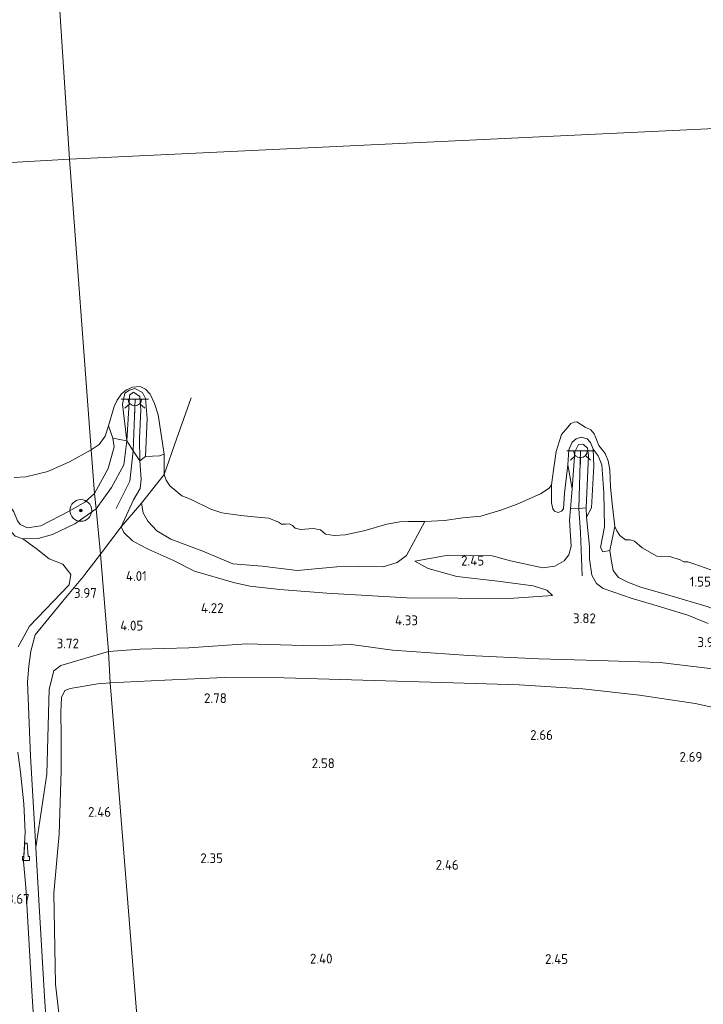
# Model space of a CAD drawing. Extents: x 141961 to 144947, y 416202 to 417778.
# Tile 66 of 122: x 143431 to 143556, y 417024 to 417205. Entities that reach past the tile are written whole.
import ezdxf
from ezdxf.enums import TextEntityAlignment as Align

# ---------------------------------------------------------------- set-up
doc = ezdxf.new("R2010")
doc.units = 0
for name, color, linetype, lineweight in [('B-ME-BV-GELEIDECONSTRUCTIE-S', 210, 'Continuous', 25), ('B-ME-GR-BOOM-S', 90, 'Continuous', 25), ('B-ME-GR-GRAS-GV', 60, 'Continuous', 13), ('B-ME-GW-GROND_ZAND-GV', 7, 'Continuous', 18), ('B-ME-GW-TALUD_KRUIN-G', 90, 'Continuous', 18), ('B-ME-GW-TALUD_TEEN-G', 90, 'Continuous', 18), ('B-ME-IE-MEUBILAIR_WEGMEUBILAIR-S', 7, 'Continuous', 25), ('B-ME-IE-TERREINAFSCHEIDING_DOORGANG-G', 210, 'Continuous', 18), ('B-ME-IE-TERREINAFSCHEIDING_KUNSTMATIG_HEKWERK-G', 20, 'IE-TERREINAFSCHEIDING-KUNSTMATIG', 18), ('B-ME-OB-BEKLEDING_STEEN-GV', 30, 'Continuous', 18), ('B-ME-OB-BEKLEDING_STORTSTEEN-GV', 30, 'Continuous', 18), ('B-ME-OB-KRIB-G', 7, 'Continuous', 18), ('B-ME-OB-OEVERVOORZIENING-G', 7, 'Continuous', 18), ('B-ME-OG-HOOGTEPUNT-S', 7, 'Continuous', 25), ('B-ME-OG-WATER_RIVIER-GV', 130, 'Continuous', 18), ('B-ME-VH-VERHARDING_ASFALT-GV', 252, 'Continuous', 18)]:
    doc.layers.add(name, color=color, linetype=linetype, lineweight=lineweight)
doc.styles.add('NLCS-ISO-ANNOTATIVE-T18', font='NLCS-ISO.ttf', dxfattribs={"height": 1.8})
doc.linetypes.add('IE-TERREINAFSCHEIDING-KUNSTMATIG', pattern='A,4,[82,NLCS.SHX,S=0.75,R=90,X=0,Y=0],4,-2', length=10)

# ---------------------------------------------------------------- blocks, each defined once
blk = doc.blocks.new('SAL-HOOGTELABEL-SO')
at = {"color": 0, "linetype": 'ByBlock', "lineweight": -2, "style": 'NLCS-ISO-ANNOTATIVE-T18'}
blk.add_attdef('HOOGTE', text='', height=1.8, dxfattribs=at).set_placement((2.79, 0), align=Align.RIGHT)
blk = doc.blocks.new('SKL-ET_OV_LICHTPUNT-SO')
at = {"color": 0, "linetype": 'ByBlock', "lineweight": 18}
for points in [[(-1.25, 0), (-2.5, 0)], [(1.25, 0), (2.5, 0)], [(-0.92, -0.85), (-1.83, -1.7)], [(0, -1.25), (0, -2.5)], [(0.92, -0.85), (1.83, -1.7)]]:
    blk.add_lwpolyline(points, dxfattribs=at)
blk.add_lwpolyline([(0, 0), (1.25, 0, -1), (-1.25, 0)], format="xyb", close=True, dxfattribs=at)
blk = doc.blocks.new('SIE-WEG_GELEIDECONSTRUCTIE-SO')
at = {"color": 0, "linetype": 'ByBlock', "lineweight": 18}
blk.add_lwpolyline([(0.4, -0.87), (0.2, 1.59), (-0.2, 1.59), (-0.4, -0.87), (-0.65, -0.87), (-0.65, -1.59), (0.65, -1.59), (0.65, -0.87)], close=True, dxfattribs=at)
blk = doc.blocks.new('SGR-BOOM_01-SO')
at = {"linetype": 'ByBlock', "lineweight": 18}
h = blk.add_hatch(color=0, dxfattribs=at)
h.dxf.hatch_style = 1
edge = h.paths.add_edge_path()
edge.add_arc((0, 0), 0.25, 0, 360)
at = {"color": 0, "linetype": 'ByBlock', "lineweight": 18}
for radius in [2, 0.25]:
    blk.add_circle((0, 0), radius, dxfattribs=at)

msp = doc.modelspace()

# ---------------------------------------------------------------- linework, layer by layer
at = {"layer": 'B-ME-GR-GRAS-GV'}
for points in [[(143447.74, 417119.02, 2.39), (143444.92, 417115.15, 2.48), (143444.59, 417117.92, 1.72), (143447.09, 417122.54, 1.26), (143448.2, 417126.46, 1.26), (143447.95, 417128.08, 1.05), (143450.52, 417127.58, 1.67), (143449.99, 417123.21, 1.89)], [(143449.47, 417111.84, 2.97), (143445.72, 417106.82, 3.44), (143444.92, 417115.15, 2.48), (143447.74, 417119.02, 2.39), (143449.99, 417123.21, 1.89), (143450.52, 417127.58, 1.67), (143451.7, 417125.77, 1.81), (143452.92, 417123.9, 1.97), (143453.13, 417120.57, 2.29), (143452.97, 417118.82, 2.62), (143451.77, 417116.79, 2.64)], [(143453.21, 417116.15, 1.81), (143449.47, 417111.84, 2.97), (143451.77, 417116.79, 2.64), (143452.97, 417118.82, 2.62), (143453.13, 417120.57, 2.29), (143452.92, 417123.9, 1.97), (143453.95, 417124.69, 1.52), (143456.51, 417124.83, 1.13), (143457.38, 417125.12, 1), (143457.39, 417121.42, 1)], [(143531.8, 417115.13, 2.09), (143531.64, 417113.02, 2.09), (143531.97, 417108.26, 2.56), (143531.53, 417106.67, 2.74), (143530.68, 417105.59, 2.92), (143528.95, 417104.6, 3.05), (143526.78, 417104.29, 2.91), (143520.83, 417105.6, 2.67), (143517.46, 417106.53, 2.47), (143509.4, 417106.62, 2.27), (143503.32, 417105.5, 2.44), (143505.72, 417104.18, 2.57), (143511.02, 417102.7, 2.72), (143518.52, 417101.89, 2.83), (143524.97, 417101.01, 3.1), (143527.49, 417100.22, 3.37), (143528.51, 417099.26, 3.63), (143520.59, 417098.69, 3.9), (143501.85, 417098.8, 3.97), (143487.19, 417099.65, 4.08), (143478.56, 417100.32, 4.03), (143473.09, 417100.96, 3.87), (143470.06, 417101.62, 3.81), (143462.9, 417103.69, 3.75), (143458.93, 417105.69, 3.59), (143454.53, 417107.69, 3.43), (143452.88, 417108.51, 3.27), (143451.56, 417109.26, 3.05), (143449.97, 417110.77, 2.87), (143449.47, 417111.84, 2.97), (143453.21, 417116.15, 1.81), (143453.53, 417114.38, 1.85), (143454.37, 417112.88, 1.85), (143456.01, 417111.09, 2.04), (143458.57, 417109.59, 2.13), (143464.43, 417107.37, 2.05), (143469.96, 417105.05, 2.18), (143475.32, 417104.62, 2.07), (143481.73, 417103.81, 2.21), (143489.02, 417104.47, 1.96), (143493.06, 417104.55, 1.97), (143497.52, 417104.52, 1.89), (143500.06, 417105.26, 1.93), (143501.75, 417106.54, 1.77), (143505.11, 417112.78, 1), (143508.71, 417112.98, 1), (143512.07, 417113.46, 1), (143515.37, 417113.75, 1), (143519.09, 417114.85, 1), (143522.06, 417115.97, 1), (143526.31, 417117.86, 1), (143527.92, 417118.93, 1), (143528.37, 417119.54, 1), (143528.32, 417116.19, 1.22), (143528.61, 417115.11, 1.33), (143528.87, 417114.72, 1.45), (143529.56, 417114.46, 1.61), (143530.17, 417114.72, 1.79), (143530.52, 417115.11, 1.93), (143530.75, 417117.98, 1.76), (143531.35, 417123.18, 1.46), (143532.16, 417118.77, 1.7)], [(143478.86, 417112.34, 1), (143479.61, 417112.33, 1), (143480.25, 417112.4, 1), (143480.88, 417112.08, 1), (143481.39, 417111.59, 1), (143482.36, 417111.34, 1), (143484.71, 417111.49, 1), (143486.02, 417111.29, 1), (143486.91, 417110.49, 1), (143488.52, 417110.24, 1), (143490.53, 417110.34, 1), (143493.94, 417111.07, 1), (143498.18, 417112.33, 1), (143500.57, 417112.76, 1), (143502.1, 417112.8, 1), (143505.11, 417112.78, 1), (143501.75, 417106.54, 1.77), (143500.06, 417105.26, 1.93), (143497.52, 417104.52, 1.89), (143493.06, 417104.55, 1.97), (143489.02, 417104.47, 1.96), (143481.73, 417103.81, 2.21), (143475.32, 417104.62, 2.07), (143469.96, 417105.05, 2.18), (143464.43, 417107.37, 2.05), (143458.57, 417109.59, 2.13), (143456.01, 417111.09, 2.04), (143454.37, 417112.88, 1.85), (143453.53, 417114.38, 1.85), (143453.21, 417116.15, 1.81), (143457.39, 417121.42, 1), (143457.76, 417120.4, 1), (143458.4, 417119.35, 1), (143460.63, 417117.49, 1), (143462.21, 417116.89, 1), (143465.93, 417115.05, 1), (143467.91, 417114.38, 1), (143471.41, 417113.91, 1), (143475.11, 417113.54, 1), (143476.57, 417113.38, 1), (143478.29, 417112.67, 1)], [(143435.84, 417066.51, 3.59), (143433.82, 417053.09, 3.65), (143432.86, 417069.78, 3.64), (143432.31, 417083.43, 3.53), (143432.54, 417086.27, 3.55), (143432.95, 417089.03, 3.48), (143433.74, 417092.05, 3.5), (143438.76, 417098.15, 3.65), (143442.1, 417102.14, 3.92), (143442.26, 417102.33, 3.93), (143442.83, 417103.07, 3.85), (143445.72, 417106.82, 3.44), (143447.16, 417088.96, 4.2), (143438.42, 417086.42, 3.75), (143437.17, 417085.45, 3.56), (143436.29, 417082.05, 3.49)]]:
    msp.add_polyline3d(points, close=True, dxfattribs=at)
for points in [[(143557.03, 417094.12, 3.82), (143553.36, 417095.65, 3.79), (143547.1, 417097.53, 3.67), (143543.13, 417098.71, 3.68), (143537.83, 417100.54, 3.71), (143536.61, 417101.46, 3.67), (143535.73, 417102.96, 3.26), (143535.32, 417105.92, 2.77), (143535.3, 417108.2, 2.45), (143534.75, 417113.57, 1.84), (143535.68, 417115.31, 1.66), (143536.1, 417122.99, 1.28), (143535.97, 417126.06, 1.21), (143536.9, 417124.86, 1.09), (143537.55, 417123.19, 1.12), (143537.92, 417118.03, 1.26), (143538.09, 417111.82, 1.64), (143537.3, 417108.03, 2.06), (143537.74, 417107.22, 1.91), (143539.04, 417107.5, 1.64), (143539.27, 417105.81, 1.81), (143539.63, 417103.84, 1.95), (143540.62, 417102.53, 1.98), (143542.43, 417101.64, 2.04), (143544.73, 417100.76, 2.03), (143550.03, 417099.23, 2.03), (143557.08, 417097.19, 2.28)], [(143430.51, 417112.9, 1.53), (143430.95, 417112.22, 1.56), (143432.32, 417111.62, 1.64), (143434.74, 417112.03, 1.66), (143439.96, 417114.69, 1.73), (143442.81, 417116.36, 1.69), (143444.59, 417117.92, 1.72), (143444.92, 417115.15, 2.48), (143440.98, 417112.39, 2.37), (143436.88, 417110.42, 2.24), (143434.27, 417109.67, 2.15), (143431.49, 417109.62, 2.16), (143430.08, 417110.12, 2.15)], [(143430.58, 417089.83, 3.08), (143432.66, 417093.63, 3.03), (143439.96, 417101.22, 3.46), (143440.25, 417103.1, 3.31), (143438.77, 417104.95, 3.09), (143436.3, 417105.98, 2.77), (143433.9, 417107.85, 2.27), (143431.49, 417109.62, 2.16), (143434.27, 417109.67, 2.15), (143436.88, 417110.42, 2.24), (143440.98, 417112.39, 2.37), (143444.92, 417115.15, 2.48), (143445.72, 417106.82, 3.44), (143442.83, 417103.07, 3.85), (143442.26, 417102.33, 3.93), (143442.1, 417102.14, 3.92), (143438.76, 417098.15, 3.65), (143433.74, 417092.05, 3.5), (143432.95, 417089.03, 3.48), (143432.54, 417086.27, 3.55), (143432.31, 417083.43, 3.53), (143432.86, 417069.78, 3.64), (143433.82, 417053.09, 3.65), (143434.44, 417042.4, 3.7), (143435.42, 417025.74, 3.77), (143436.44, 417011.09, 3.69)], [(143567.01, 417084.72, 3.97), (143548.26, 417086.96, 3.84), (143536.84, 417087.3, 3.89), (143526.01, 417087.64, 3.93), (143513.12, 417088.22, 3.91), (143499.22, 417089.24, 4.19), (143491.67, 417090.28, 4.33), (143484.92, 417089.99, 4.34), (143472.48, 417090.41, 4.31), (143461.91, 417089.65, 4.27), (143452.99, 417089.42, 4.27), (143447.16, 417088.96, 4.2), (143445.72, 417106.82, 3.44), (143449.47, 417111.84, 2.97), (143449.97, 417110.77, 2.87), (143451.56, 417109.26, 3.05), (143452.88, 417108.51, 3.27), (143454.53, 417107.69, 3.43), (143458.93, 417105.69, 3.59), (143462.9, 417103.69, 3.75), (143470.06, 417101.62, 3.81), (143473.09, 417100.96, 3.87), (143478.56, 417100.32, 4.03), (143487.19, 417099.65, 4.08), (143501.85, 417098.8, 3.97), (143520.59, 417098.69, 3.9), (143528.51, 417099.26, 3.63), (143527.49, 417100.22, 3.37), (143524.97, 417101.01, 3.1), (143518.52, 417101.89, 2.83), (143511.02, 417102.7, 2.72), (143505.72, 417104.18, 2.57), (143503.32, 417105.5, 2.44), (143509.4, 417106.62, 2.27), (143517.46, 417106.53, 2.47), (143520.83, 417105.6, 2.67), (143526.78, 417104.29, 2.91), (143528.95, 417104.6, 3.05), (143530.68, 417105.59, 2.92), (143531.53, 417106.67, 2.74), (143531.97, 417108.26, 2.56), (143531.64, 417113.02, 2.09), (143531.8, 417115.13, 2.09), (143533.35, 417115.21, 1.87), (143534.71, 417115.28, 1.8), (143534.75, 417113.57, 1.84), (143535.3, 417108.2, 2.45), (143535.32, 417105.92, 2.77), (143535.73, 417102.96, 3.26), (143536.61, 417101.46, 3.67), (143537.83, 417100.54, 3.71), (143543.13, 417098.71, 3.68), (143547.1, 417097.53, 3.67), (143553.36, 417095.65, 3.79), (143557.03, 417094.12, 3.82)], [(143557.08, 417097.19, 2.28), (143550.03, 417099.23, 2.03), (143544.73, 417100.76, 2.03), (143542.43, 417101.64, 2.04), (143540.62, 417102.53, 1.98), (143539.63, 417103.84, 1.95), (143539.27, 417105.81, 1.81), (143539.04, 417107.5, 1.64), (143539.96, 417111.91, 1), (143540.33, 417111.06, 1), (143540.88, 417110.25, 1), (143541.9, 417109.46, 1), (143542.74, 417109.41, 1), (143543.55, 417109.2, 1), (143544.98, 417107.95, 1), (143547.67, 417106.45, 1), (143550.01, 417106.4, 1), (143551.92, 417105.75, 1), (143552.62, 417105.4, 1), (143553.34, 417105.43, 1), (143554.45, 417105.05, 1), (143557.53, 417103.96, 1)], [(143564.67, 417077.26, 3.02), (143554.68, 417079.46, 2.98), (143544.45, 417080.96, 2.98), (143534.07, 417082.12, 2.93), (143522.43, 417082.84, 2.87), (143510.3, 417083.24, 2.94), (143493.77, 417083.71, 3.08), (143479.37, 417084.15, 3.03), (143468.37, 417084.21, 2.94), (143457.46, 417083.72, 2.99), (143447.47, 417083.23, 3.09), (143447.16, 417088.96, 4.2), (143452.99, 417089.42, 4.27), (143461.91, 417089.65, 4.27), (143472.48, 417090.41, 4.31), (143484.92, 417089.99, 4.34), (143491.67, 417090.28, 4.33), (143499.22, 417089.24, 4.19), (143513.12, 417088.22, 3.91), (143526.01, 417087.64, 3.93), (143536.84, 417087.3, 3.89), (143548.26, 417086.96, 3.84), (143567.01, 417084.72, 3.97)], [(143436.44, 417011.09, 3.69), (143435.42, 417025.74, 3.77), (143434.44, 417042.4, 3.7), (143433.82, 417053.09, 3.65), (143435.84, 417066.51, 3.59), (143436.29, 417082.05, 3.49), (143437.17, 417085.45, 3.56), (143438.42, 417086.42, 3.75), (143447.16, 417088.96, 4.2), (143447.47, 417083.23, 3.09), (143445.22, 417083.05, 2.91), (143440.11, 417082.18, 2.76), (143439.17, 417081.84, 2.66), (143438.58, 417080.56, 2.71), (143438.44, 417077.89, 2.58), (143438.49, 417073.47, 2.51), (143438.49, 417067.1, 2.59), (143438.12, 417055.49, 2.52), (143437.17, 417044.71, 2.59), (143437.46, 417027.99, 2.6), (143439.83, 417007.26, 2.27)], [(143439.83, 417007.26, 2.27), (143437.46, 417027.99, 2.6), (143437.17, 417044.71, 2.59), (143438.12, 417055.49, 2.52), (143438.49, 417067.1, 2.59), (143438.49, 417073.47, 2.51), (143438.44, 417077.89, 2.58), (143438.58, 417080.56, 2.71), (143439.17, 417081.84, 2.66), (143440.11, 417082.18, 2.76), (143445.22, 417083.05, 2.91), (143447.47, 417083.23, 3.09), (143448.14, 417074.97, 2.49), (143450.34, 417047.5, 2.44), (143454.15, 417000.14, 2.41)], [(143454.15, 417000.14, 2.41), (143450.34, 417047.5, 2.44), (143448.14, 417074.97, 2.49), (143447.47, 417083.23, 3.09), (143457.46, 417083.72, 2.99), (143468.37, 417084.21, 2.94), (143479.37, 417084.15, 3.03), (143493.77, 417083.71, 3.08), (143510.3, 417083.24, 2.94), (143522.43, 417082.84, 2.87), (143534.07, 417082.12, 2.93), (143544.45, 417080.96, 2.98), (143554.68, 417079.46, 2.98), (143564.67, 417077.26, 3.02)], [(143434.69, 417002.3, 3.7), (143433.19, 417025.78, 3.69), (143432.03, 417045.81, 3.74), (143431.6, 417050.5, 3.78), (143431.87, 417055.88, 3.71), (143431.66, 417061.05, 3.81), (143431.03, 417066.88, 3.72), (143430.54, 417070.55, 3.68)]]:
    msp.add_polyline3d(points, dxfattribs=at)
at = {"layer": 'B-ME-GW-GROND_ZAND-GV'}
msp.add_polyline3d([(143447.09, 417122.54, 1.26), (143444.59, 417117.92, 1.72), (143443.99, 417125.91, 1), (143445.43, 417126.92, 1), (143446.53, 417128.41, 1), (143447.18, 417130.32, 1), (143447.95, 417128.08, 1.05), (143448.2, 417126.46, 1.26)], close=True, dxfattribs=at)
msp.add_polyline3d([(143429.85, 417120.88, 1), (143432.02, 417121, 1), (143436.05, 417121.97, 1), (143440.03, 417123.76, 1), (143443.99, 417125.91, 1), (143444.59, 417117.92, 1.72), (143442.81, 417116.36, 1.69), (143439.96, 417114.69, 1.73), (143434.74, 417112.03, 1.66), (143432.32, 417111.62, 1.64), (143430.95, 417112.22, 1.56), (143430.51, 417112.9, 1.53)], dxfattribs=at)
at = {"layer": 'B-ME-GW-TALUD_KRUIN-G'}
for points in [[(143470.06, 417101.62, 3.81), (143462.9, 417103.69, 3.75), (143458.93, 417105.69, 3.59), (143454.53, 417107.69, 3.43), (143452.88, 417108.51, 3.27), (143451.56, 417109.26, 3.05), (143449.97, 417110.77, 2.87), (143449.47, 417111.84, 2.97), (143451.77, 417116.79, 2.64), (143452.97, 417118.82, 2.62), (143453.13, 417120.57, 2.29), (143452.92, 417123.9, 1.97), (143452.87, 417128.08, 1.77), (143453.06, 417133.25, 1.6), (143452.9, 417135.68, 1.59), (143451.72, 417136.47, 1.59), (143451, 417135.94, 1.61), (143450.92, 417133.61, 1.67), (143450.52, 417127.58, 1.67)], [(143450.52, 417127.58, 1.67), (143449.99, 417123.21, 1.89), (143447.74, 417119.02, 2.39), (143444.92, 417115.15, 2.48)], [(143557.03, 417094.12, 3.82), (143553.36, 417095.65, 3.79), (143547.1, 417097.53, 3.67), (143543.13, 417098.71, 3.68), (143537.83, 417100.54, 3.71), (143536.61, 417101.46, 3.67), (143535.73, 417102.96, 3.26), (143535.32, 417105.92, 2.77), (143535.3, 417108.2, 2.45), (143534.75, 417113.57, 1.84), (143534.71, 417115.28, 1.8), (143535.14, 417124.9, 1.7), (143534.94, 417126.23, 1.7), (143534.24, 417126.9, 1.7), (143534.02, 417126.98, 1.7), (143533.3, 417126.9, 1.7), (143532.65, 417125.58, 1.7), (143532.16, 417118.77, 1.7), (143531.8, 417115.13, 2.09), (143531.64, 417113.02, 2.09), (143531.97, 417108.26, 2.56), (143531.53, 417106.67, 2.74), (143530.68, 417105.59, 2.92), (143528.95, 417104.6, 3.05), (143526.78, 417104.29, 2.91), (143520.83, 417105.6, 2.67), (143517.46, 417106.53, 2.47), (143509.4, 417106.62, 2.27), (143503.32, 417105.5, 2.44)], [(143444.92, 417115.15, 2.48), (143440.98, 417112.39, 2.37), (143436.88, 417110.42, 2.24), (143434.27, 417109.67, 2.15), (143431.49, 417109.62, 2.16), (143430.08, 417110.12, 2.15), (143429.18, 417111.11, 2.15)], [(143470.06, 417101.62, 3.81), (143473.09, 417100.96, 3.87), (143478.56, 417100.32, 4.03), (143487.19, 417099.65, 4.08), (143501.85, 417098.8, 3.97), (143520.59, 417098.69, 3.9), (143528.51, 417099.26, 3.63)], [(143447.16, 417088.96, 4.2), (143452.99, 417089.42, 4.27), (143461.91, 417089.65, 4.27), (143472.48, 417090.41, 4.31), (143484.92, 417089.99, 4.34), (143491.67, 417090.28, 4.33), (143499.22, 417089.24, 4.19), (143513.12, 417088.22, 3.91), (143526.01, 417087.64, 3.93), (143536.84, 417087.3, 3.89), (143548.26, 417086.96, 3.84), (143567.01, 417084.72, 3.97)], [(143433.82, 417053.09, 3.65), (143435.84, 417066.51, 3.59), (143436.29, 417082.05, 3.49), (143437.17, 417085.45, 3.56), (143438.42, 417086.42, 3.75), (143447.16, 417088.96, 4.2)]]:
    msp.add_polyline3d(points, dxfattribs=at)
at = {"layer": 'B-ME-GW-TALUD_TEEN-G'}
for points in [[(143447.18, 417130.32, 1), (143447.95, 417128.08, 1.05), (143448.2, 417126.46, 1.26), (143447.09, 417122.54, 1.26), (143444.59, 417117.92, 1.72)], [(143421.57, 417116.16, 1.87), (143421.68, 417116.89, 1.58), (143422.6, 417117.27, 1.47), (143426.8, 417117.47, 1.35), (143427.98, 417117.18, 1.27), (143428.73, 417116.18, 1.29), (143429.79, 417114.54, 1.45), (143430.51, 417112.9, 1.53), (143430.95, 417112.22, 1.56)], [(143444.59, 417117.92, 1.72), (143442.81, 417116.36, 1.69), (143439.96, 417114.69, 1.73), (143434.74, 417112.03, 1.66), (143432.32, 417111.62, 1.64), (143430.95, 417112.22, 1.56)], [(143500.06, 417105.26, 1.93), (143497.52, 417104.52, 1.89), (143493.06, 417104.55, 1.97), (143489.02, 417104.47, 1.96), (143481.73, 417103.81, 2.21), (143475.32, 417104.62, 2.07), (143469.96, 417105.05, 2.18), (143464.43, 417107.37, 2.05), (143458.57, 417109.59, 2.13), (143456.01, 417111.09, 2.04), (143454.37, 417112.88, 1.85), (143453.53, 417114.38, 1.85), (143453.21, 417116.15, 1.81)], [(143500.06, 417105.26, 1.93), (143501.75, 417106.54, 1.77), (143505.11, 417112.78, 1)], [(143608.93, 417107.45, 1), (143608.15, 417103.67, 1.64), (143607.43, 417101.23, 1.8), (143602.78, 417100.9, 1.68), (143596.31, 417100.06, 1.66), (143587.99, 417098.58, 1.66), (143583.93, 417098.22, 1.68), (143579.67, 417097.86, 1.69), (143573.97, 417096.63, 1.86), (143571.57, 417095.85, 2.2), (143568.55, 417094.82, 2.32), (143565.3, 417094.54, 2.49), (143562.52, 417094.96, 2.43), (143557.08, 417097.19, 2.28), (143550.03, 417099.23, 2.03), (143544.73, 417100.76, 2.03), (143542.43, 417101.64, 2.04), (143540.62, 417102.53, 1.98), (143539.63, 417103.84, 1.95), (143539.27, 417105.81, 1.81), (143539.04, 417107.5, 1.64), (143539.96, 417111.91, 1)], [(143528.51, 417099.26, 3.63), (143527.49, 417100.22, 3.37), (143524.97, 417101.01, 3.1), (143518.52, 417101.89, 2.83), (143511.02, 417102.7, 2.72), (143505.72, 417104.18, 2.57), (143503.32, 417105.5, 2.44)], [(143447.47, 417083.23, 3.09), (143445.22, 417083.05, 2.91), (143440.11, 417082.18, 2.76), (143439.17, 417081.84, 2.66), (143438.58, 417080.56, 2.71), (143438.44, 417077.89, 2.58), (143438.49, 417073.47, 2.51), (143438.49, 417067.1, 2.59), (143438.12, 417055.49, 2.52), (143437.17, 417044.71, 2.59), (143437.46, 417027.99, 2.6), (143439.83, 417007.26, 2.27), (143441.98, 416980.39, 2.27), (143443.12, 416962.75, 2.38), (143445.45, 416936.91, 2.43), (143446.97, 416918.28, 2.7), (143447.83, 416911.62, 3.08), (143447.43, 416906.32, 3.6), (143445.84, 416901.69, 3.98)], [(143564.67, 417077.26, 3.02), (143554.68, 417079.46, 2.98), (143544.45, 417080.96, 2.98), (143534.07, 417082.12, 2.93), (143522.43, 417082.84, 2.87), (143510.3, 417083.24, 2.94), (143493.77, 417083.71, 3.08), (143479.37, 417084.15, 3.03), (143468.37, 417084.21, 2.94), (143457.46, 417083.72, 2.99), (143447.47, 417083.23, 3.09)]]:
    msp.add_polyline3d(points, dxfattribs=at)
at = {"layer": 'B-ME-IE-TERREINAFSCHEIDING_DOORGANG-G'}
msp.add_polyline3d([(143442.1, 417102.14, 3.92), (143442.26, 417102.33, 3.93), (143442.83, 417103.07, 3.85)], dxfattribs=at)
at = {"layer": 'B-ME-IE-TERREINAFSCHEIDING_KUNSTMATIG_HEKWERK-G'}
for points in [[(143462.34, 417135.46, 1), (143459.61, 417127.86, 1), (143457.39, 417121.42, 1)], [(143453.21, 417116.15, 1.81), (143457.39, 417121.42, 1)], [(143453.21, 417116.15, 1.81), (143449.47, 417111.84, 2.97), (143445.72, 417106.82, 3.44)], [(143445.72, 417106.82, 3.44), (143442.83, 417103.07, 3.85)], [(143433.82, 417053.09, 3.65), (143432.86, 417069.78, 3.64), (143432.31, 417083.43, 3.53), (143432.54, 417086.27, 3.55), (143432.95, 417089.03, 3.48), (143433.74, 417092.05, 3.5), (143438.76, 417098.15, 3.65), (143442.1, 417102.14, 3.92)], [(143445.84, 416901.69, 3.98), (143443.84, 416910.37, 3.94), (143442.33, 416923.24, 3.97), (143441.25, 416937.45, 4.04), (143440.06, 416953.3, 3.82), (143438.38, 416978.69, 3.63), (143437.6, 416993.73, 3.43), (143436.44, 417011.09, 3.69), (143435.42, 417025.74, 3.77), (143434.44, 417042.4, 3.7), (143433.82, 417053.09, 3.65)]]:
    msp.add_polyline3d(points, dxfattribs=at)
at = {"layer": 'B-ME-OB-BEKLEDING_STEEN-GV'}
for points in [[(143452.01, 417137.14, 1.01), (143453.42, 417136.46, 1.02), (143453.96, 417135.35, 1.13), (143454.26, 417131.7, 1.3), (143453.95, 417124.69, 1.52), (143452.92, 417123.9, 1.97), (143452.87, 417128.08, 1.77), (143453.06, 417133.25, 1.6), (143452.9, 417135.68, 1.59), (143451.72, 417136.47, 1.59), (143451, 417135.94, 1.61), (143450.92, 417133.61, 1.67), (143450.52, 417127.58, 1.67), (143449.72, 417134.3, 1.16), (143450.18, 417136.34, 1.01), (143451.04, 417136.88, 1.01)], [(143452.87, 417128.08, 1.77), (143452.92, 417123.9, 1.97), (143451.7, 417125.77, 1.81), (143450.52, 417127.58, 1.67), (143450.92, 417133.61, 1.67), (143451, 417135.94, 1.61), (143451.72, 417136.47, 1.59), (143452.9, 417135.68, 1.59), (143453.06, 417133.25, 1.6)], [(143535.49, 417127.27, 1.2), (143535.97, 417126.06, 1.21), (143536.1, 417122.99, 1.28), (143535.68, 417115.31, 1.66), (143534.75, 417113.57, 1.84), (143534.71, 417115.28, 1.8), (143535.14, 417124.9, 1.7), (143534.94, 417126.23, 1.7), (143534.24, 417126.9, 1.7), (143534.02, 417126.98, 1.7), (143533.3, 417126.9, 1.7), (143532.65, 417125.58, 1.7), (143532.16, 417118.77, 1.7), (143531.35, 417123.18, 1.46), (143531.55, 417125.92, 1.28), (143532.14, 417127.36, 1.22), (143532.85, 417127.95, 1.19), (143533.79, 417128.25, 1.18), (143534.89, 417127.95, 1.18)], [(143533.35, 417115.21, 1.87), (143531.8, 417115.13, 2.09), (143532.16, 417118.77, 1.7), (143532.65, 417125.58, 1.7), (143533.3, 417126.9, 1.7), (143534.02, 417126.98, 1.7), (143534.24, 417126.9, 1.7), (143534.94, 417126.23, 1.7), (143535.14, 417124.9, 1.7), (143534.71, 417115.28, 1.8)]]:
    msp.add_polyline3d(points, close=True, dxfattribs=at)
at = {"layer": 'B-ME-OB-BEKLEDING_STORTSTEEN-GV'}
for points in [[(143452.98, 417137.54, 1), (143453.95, 417137.04, 1), (143454.81, 417136.12, 1), (143455.62, 417134.41, 1), (143456.29, 417132.33, 1), (143457.38, 417125.12, 1), (143456.51, 417124.83, 1.13), (143453.95, 417124.69, 1.52), (143454.26, 417131.7, 1.3), (143453.96, 417135.35, 1.13), (143453.42, 417136.46, 1.02), (143452.01, 417137.14, 1.01), (143451.04, 417136.88, 1.01), (143450.18, 417136.34, 1.01), (143449.72, 417134.3, 1.16), (143450.52, 417127.58, 1.67), (143447.95, 417128.08, 1.05), (143447.18, 417130.32, 1), (143448.19, 417133.87, 1), (143448.73, 417135.06, 1), (143449.52, 417136.2, 1), (143450.45, 417136.92, 1), (143451.55, 417137.4, 1)], [(143536.19, 417128.87, 1), (143536.47, 417128.16, 1), (143536.77, 417127.34, 1), (143537.03, 417126.73, 1), (143537.5, 417126.1, 1), (143538.2, 417125.28, 1), (143538.75, 417123.93, 1), (143539.02, 417122.28, 1), (143539.14, 417119.09, 1), (143539.54, 417115.55, 1), (143539.96, 417111.91, 1), (143539.04, 417107.5, 1.64), (143537.74, 417107.22, 1.91), (143537.3, 417108.03, 2.06), (143538.09, 417111.82, 1.64), (143537.92, 417118.03, 1.26), (143537.55, 417123.19, 1.12), (143536.9, 417124.86, 1.09), (143535.97, 417126.06, 1.21), (143535.49, 417127.27, 1.2), (143534.89, 417127.95, 1.18), (143533.79, 417128.25, 1.18), (143532.85, 417127.95, 1.19), (143532.14, 417127.36, 1.22), (143531.55, 417125.92, 1.28), (143531.35, 417123.18, 1.46), (143530.75, 417117.98, 1.76), (143530.52, 417115.11, 1.93), (143530.17, 417114.72, 1.79), (143529.56, 417114.46, 1.61), (143528.87, 417114.72, 1.45), (143528.61, 417115.11, 1.33), (143528.32, 417116.19, 1.22), (143528.37, 417119.54, 1), (143528.73, 417122.19, 1), (143529.18, 417125.6, 1), (143529.8, 417127.58, 1), (143530.19, 417128.73, 1), (143531.33, 417130.08, 1), (143531.92, 417130.75, 1), (143532.53, 417131.01, 1), (143533.02, 417131.05, 1), (143534.52, 417130.09, 1), (143535.56, 417129.62, 1)]]:
    msp.add_polyline3d(points, close=True, dxfattribs=at)
at = {"layer": 'B-ME-OB-KRIB-G'}
for points in [[(143448.58, 417115.18, 2.67), (143451.08, 417120.21, 2.24), (143451.7, 417125.77, 1.81), (143452.04, 417135.3, 1.53)], [(143533.95, 417102.86, 3.12), (143533.66, 417110.79, 2.16), (143533.35, 417115.21, 1.87), (143533.65, 417125.78, 1.82)]]:
    msp.add_polyline3d(points, dxfattribs=at)
at = {"layer": 'B-ME-OB-OEVERVOORZIENING-G'}
for points in [[(143557.53, 417103.96, 1), (143554.45, 417105.05, 1), (143553.34, 417105.43, 1), (143552.62, 417105.4, 1), (143551.92, 417105.75, 1), (143550.01, 417106.4, 1), (143547.67, 417106.45, 1), (143544.98, 417107.95, 1), (143543.55, 417109.2, 1), (143542.74, 417109.41, 1), (143541.9, 417109.46, 1), (143540.88, 417110.25, 1), (143540.33, 417111.06, 1), (143539.96, 417111.91, 1), (143539.54, 417115.55, 1), (143539.14, 417119.09, 1), (143539.02, 417122.28, 1), (143538.75, 417123.93, 1), (143538.2, 417125.28, 1), (143537.5, 417126.1, 1), (143537.03, 417126.73, 1), (143536.77, 417127.34, 1), (143536.47, 417128.16, 1), (143536.19, 417128.87, 1), (143535.56, 417129.62, 1), (143534.52, 417130.09, 1), (143533.02, 417131.05, 1), (143532.53, 417131.01, 1), (143531.92, 417130.75, 1), (143531.33, 417130.08, 1), (143530.19, 417128.73, 1), (143529.8, 417127.58, 1), (143529.18, 417125.6, 1), (143528.73, 417122.19, 1), (143528.37, 417119.54, 1), (143527.92, 417118.93, 1), (143526.31, 417117.86, 1), (143522.06, 417115.97, 1), (143519.09, 417114.85, 1), (143515.37, 417113.75, 1), (143512.07, 417113.46, 1), (143508.71, 417112.98, 1), (143505.11, 417112.78, 1), (143502.1, 417112.8, 1), (143500.57, 417112.76, 1), (143498.18, 417112.33, 1), (143493.94, 417111.07, 1), (143490.53, 417110.34, 1), (143488.52, 417110.24, 1), (143486.91, 417110.49, 1), (143486.02, 417111.29, 1), (143484.71, 417111.49, 1), (143482.36, 417111.34, 1), (143481.39, 417111.59, 1), (143480.88, 417112.08, 1), (143480.25, 417112.4, 1), (143479.61, 417112.33, 1), (143478.86, 417112.34, 1), (143478.29, 417112.67, 1), (143476.57, 417113.38, 1), (143475.11, 417113.54, 1), (143471.41, 417113.91, 1), (143467.91, 417114.38, 1), (143465.93, 417115.05, 1), (143462.21, 417116.89, 1), (143460.63, 417117.49, 1), (143458.4, 417119.35, 1), (143457.76, 417120.4, 1), (143457.39, 417121.42, 1), (143457.38, 417125.12, 1), (143456.29, 417132.33, 1), (143455.62, 417134.41, 1), (143454.81, 417136.12, 1), (143453.95, 417137.04, 1), (143452.98, 417137.54, 1), (143451.55, 417137.4, 1), (143450.45, 417136.92, 1), (143449.52, 417136.2, 1), (143448.73, 417135.06, 1), (143448.19, 417133.87, 1), (143447.18, 417130.32, 1), (143446.53, 417128.41, 1), (143445.43, 417126.92, 1), (143443.99, 417125.91, 1)], [(143443.99, 417125.91, 1), (143440.03, 417123.76, 1), (143436.05, 417121.97, 1), (143432.02, 417121, 1), (143429.85, 417120.88, 1)]]:
    msp.add_polyline3d(points, dxfattribs=at)
at = {"layer": 'B-ME-OG-WATER_RIVIER-GV'}
for points in [[(143431.78, 417305.84, 1), (143440, 417179.21, 1), (143072.17, 417158.11, 1), (143065.01, 417295.31, 0.6)], [(143781.99, 417195.47, 1), (143440, 417179.21, 1), (143431.78, 417305.84, 1)], [(143557.53, 417103.96, 1), (143554.45, 417105.05, 1), (143553.34, 417105.43, 1), (143552.62, 417105.4, 1), (143551.92, 417105.75, 1), (143550.01, 417106.4, 1), (143547.67, 417106.45, 1), (143544.98, 417107.95, 1), (143543.55, 417109.2, 1), (143542.74, 417109.41, 1), (143541.9, 417109.46, 1), (143540.88, 417110.25, 1), (143540.33, 417111.06, 1), (143539.96, 417111.91, 1), (143539.54, 417115.55, 1), (143539.14, 417119.09, 1), (143539.02, 417122.28, 1), (143538.75, 417123.93, 1), (143538.2, 417125.28, 1), (143537.5, 417126.1, 1), (143537.03, 417126.73, 1), (143536.77, 417127.34, 1), (143536.47, 417128.16, 1), (143536.19, 417128.87, 1), (143535.56, 417129.62, 1), (143534.52, 417130.09, 1), (143533.02, 417131.05, 1), (143532.53, 417131.01, 1), (143531.92, 417130.75, 1), (143531.33, 417130.08, 1), (143530.19, 417128.73, 1), (143529.8, 417127.58, 1), (143529.18, 417125.6, 1), (143528.73, 417122.19, 1), (143528.37, 417119.54, 1), (143527.92, 417118.93, 1), (143526.31, 417117.86, 1), (143522.06, 417115.97, 1), (143519.09, 417114.85, 1), (143515.37, 417113.75, 1), (143512.07, 417113.46, 1), (143508.71, 417112.98, 1), (143505.11, 417112.78, 1), (143502.1, 417112.8, 1), (143500.57, 417112.76, 1), (143498.18, 417112.33, 1), (143493.94, 417111.07, 1), (143490.53, 417110.34, 1), (143488.52, 417110.24, 1), (143486.91, 417110.49, 1), (143486.02, 417111.29, 1), (143484.71, 417111.49, 1), (143482.36, 417111.34, 1), (143481.39, 417111.59, 1), (143480.88, 417112.08, 1), (143480.25, 417112.4, 1), (143479.61, 417112.33, 1), (143478.86, 417112.34, 1), (143478.29, 417112.67, 1), (143476.57, 417113.38, 1), (143475.11, 417113.54, 1), (143471.41, 417113.91, 1), (143467.91, 417114.38, 1), (143465.93, 417115.05, 1), (143462.21, 417116.89, 1), (143460.63, 417117.49, 1), (143458.4, 417119.35, 1), (143457.76, 417120.4, 1), (143457.39, 417121.42, 1), (143457.38, 417125.12, 1), (143456.29, 417132.33, 1), (143455.62, 417134.41, 1), (143454.81, 417136.12, 1), (143453.95, 417137.04, 1), (143452.98, 417137.54, 1), (143451.55, 417137.4, 1), (143450.45, 417136.92, 1), (143449.52, 417136.2, 1), (143448.73, 417135.06, 1), (143448.19, 417133.87, 1), (143447.18, 417130.32, 1), (143446.53, 417128.41, 1), (143445.43, 417126.92, 1), (143443.99, 417125.91, 1), (143440, 417179.21, 1), (143781.99, 417195.47, 1)], [(143072.17, 417158.11, 1), (143440, 417179.21, 1), (143443.99, 417125.91, 1), (143440.03, 417123.76, 1), (143436.05, 417121.97, 1), (143432.02, 417121, 1), (143429.85, 417120.88, 1)]]:
    msp.add_polyline3d(points, dxfattribs=at)
at = {"layer": 'B-ME-VH-VERHARDING_ASFALT-GV'}
msp.add_polyline3d([(143430.54, 417070.55, 3.68), (143431.03, 417066.88, 3.72), (143431.66, 417061.05, 3.81), (143431.87, 417055.88, 3.71), (143431.6, 417050.5, 3.78), (143432.03, 417045.81, 3.74), (143433.19, 417025.78, 3.69), (143434.69, 417002.3, 3.7)], dxfattribs=at)

# ---------------------------------------------------------------- block references
at = {"layer": 'B-ME-BV-GELEIDECONSTRUCTIE-S'}
msp.add_blockref('SIE-WEG_GELEIDECONSTRUCTIE-SO', (143432.06, 417052.28, 3.77), dxfattribs=at)
at = {"layer": 'B-ME-GR-BOOM-S'}
msp.add_blockref('SGR-BOOM_01-SO', (143442.09, 417114.83, 2.25), dxfattribs=at)
at = {"layer": 'B-ME-IE-MEUBILAIR_WEGMEUBILAIR-S'}
for p in [(143451.99, 417135.24, 1.53), (143533.64, 417125.74, 1.82)]:
    msp.add_blockref('SKL-ET_OV_LICHTPUNT-SO', p, dxfattribs=at)
at = {"layer": 'B-ME-OG-HOOGTEPUNT-S'}
for p, values in [((143513.21, 417104.73, 2.45), {'HOOGTE': '2.45'}), ((143451.4, 417101.91, 4.01), {'HOOGTE': '4.01'}), ((143554.76, 417100.88, 1.55), {'HOOGTE': '1.55'}), ((143442.23, 417098.8, 3.97), {'HOOGTE': '3.97'}), ((143465.46, 417096.04, 4.22), {'HOOGTE': '4.22'}), ((143501.09, 417093.79, 4.33), {'HOOGTE': '4.33'}), ((143533.69, 417094.16, 3.82), {'HOOGTE': '3.82'}), ((143450.74, 417092.82, 4.05), {'HOOGTE': '4.05'}), ((143438.96, 417089.55, 3.72), {'HOOGTE': '3.72'}), ((143556.53, 417089.8, 3.96), {'HOOGTE': '3.96'}), ((143466.06, 417079.53, 2.78), {'HOOGTE': '2.78'}), ((143525.81, 417072.78, 2.66), {'HOOGTE': '2.66'}), ((143553.2, 417068.76, 2.69), {'HOOGTE': '2.69'}), ((143485.85, 417067.6, 2.58), {'HOOGTE': '2.58'}), ((143444.84, 417058.68, 2.46), {'HOOGTE': '2.46'}), ((143465.33, 417050.2, 2.35), {'HOOGTE': '2.35'}), ((143508.55, 417048.98, 2.46), {'HOOGTE': '2.46'}), ((143429.93, 417042.76, 3.67), {'HOOGTE': '3.67'}), ((143485.43, 417031.8, 2.4), {'HOOGTE': '2.40'}), ((143528.59, 417031.72, 2.45), {'HOOGTE': '2.45'})]:
    msp.add_blockref('SAL-HOOGTELABEL-SO', p, dxfattribs=at).add_auto_attribs(values)

doc.saveas('drawing.dxf')
